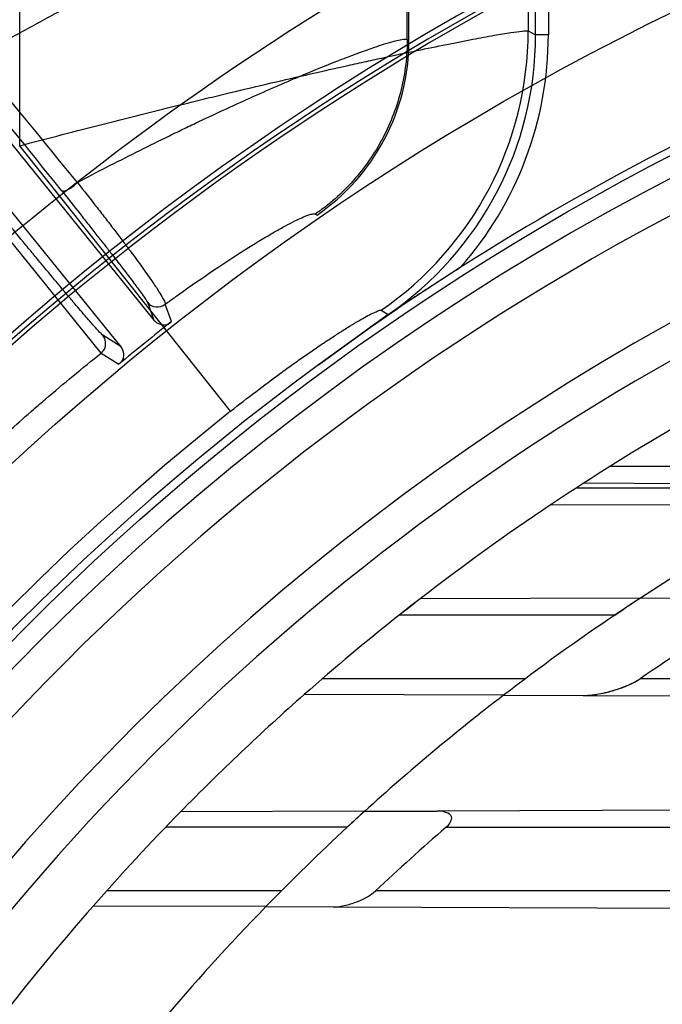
# Model space of a CAD drawing. Header units: millimetres. Extents: x 0 to 297, y 0 to 210.
# Tile 28 of 256: x 147.1398 to 147.2155, y 91.5267 to 91.6427. Entities that reach past the tile are written whole.
import ezdxf

# ---------------------------------------------------------------- set-up
doc = ezdxf.new("R2010")
doc.units = ezdxf.units.MM
doc.header["$LTSCALE"] = 16.335
doc.layers.get('0').update_dxf_attribs({"linetype": 'CONTINUOUS'})
for name, color, linetype in [('01_GLOBAL', 7, 'CONTINUOUS'), ('INTFCLR_144815', 7, 'CONTINUOUS'), ('INTFCLR_72935', 7, 'CONTINUOUS')]:
    doc.layers.add(name, color=color, linetype=linetype)

msp = doc.modelspace()

# ---------------------------------------------------------------- linework, layer by layer
at = {"color": 7, "linetype": 'Continuous'}
msp.add_circle((148.0808034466, 92.1164639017), 1.9, dxfattribs=at)
at = {"color": 9, "linetype": 'Continuous'}
msp.add_arc((148.0808034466, 92.1164639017), 1.8756493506, 182.9674534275, 267.0325465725, dxfattribs=at)
at = {"layer": '01_GLOBAL', "color": 7, "linetype": 'Continuous'}
msp.add_circle((148.0808034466, 92.1164639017), 1.925, dxfattribs=at)
at = {"layer": 'INTFCLR_144815', "color": 9, "linetype": 'Continuous'}
for p, q in [((147.2005891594, 91.64093947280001), (147.2005891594, 91.6707327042)), ((147.2020871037, 91.6707327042), (147.2020871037, 91.64093947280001)), ((147.1997129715, 91.6691542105), (147.1997129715, 91.6414008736)), ((147.185457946, 91.6403952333), (147.185457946, 91.6654916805)), ((147.1397951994, 91.62786214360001), (147.1397951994, 91.6544958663)), ((147.1997129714, 91.6414008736), (147.2005891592, 91.64093947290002)), ((147.1854579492, 91.64039523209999), (147.1856636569, 91.6402869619)), ((147.2020871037, 91.64093947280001), (147.2005891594, 91.64093947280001)), ((147.1646530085, 91.5965938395), (147.1397951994, 91.62786214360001)), ((147.1494058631, 91.60344249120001), (147.1372364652, 91.6184563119)), ((147.1548380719, 91.609419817), (147.1556191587, 91.6073310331)), ((147.1576927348, 91.607152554), (147.1569292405, 91.6091859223)), ((147.1517334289, 91.60418443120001), (147.1496115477, 91.6055363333)), ((147.1494058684, 91.60344249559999), (147.1514768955, 91.60211906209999))]:
    msp.add_line(p, q, dxfattribs=at)
at = {"layer": 'INTFCLR_144815', "color": 6, "linetype": 'Continuous'}
for p, q in [((147.1856636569, 91.6402869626), (147.1856636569, 91.6658645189)), ((147.1126263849, 91.6604226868), (147.1556191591, 91.6073310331)), ((147.1517334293, 91.6041844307), (147.1087391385, 91.6572779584)), ((147.1746297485, 91.6198181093), (147.1748289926, 91.619705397)), ((147.1832226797, 91.60798769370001), (147.1750046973, 91.60206246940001)), ((147.1823904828, 91.60847928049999), (147.1832226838, 91.6079876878)), ((147.15729738, 91.60686431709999), (147.1576927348, 91.607152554)), ((147.1750046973, 91.60206246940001), (147.1811385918, 91.60649309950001)), ((147.1518410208, 91.6024458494), (147.1514768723, 91.6021190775))]:
    msp.add_line(p, q, dxfattribs=at)
at = {"layer": 'INTFCLR_144815', "color": 7, "linetype": 'Continuous'}
for p, q in [((147.1917123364, 91.6135107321), (147.1853168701, 91.6093571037)), ((147.1811385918, 91.60649309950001), (147.1842648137, 91.6086540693)), ((147.1853168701, 91.6093571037), (147.1811385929, 91.6064930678))]:
    msp.add_line(p, q, dxfattribs=at)
at = {"layer": 'INTFCLR_144815', "color": 6, "linetype": 'Continuous'}
for radius in [0.3190566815, 0.3040475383]:
    msp.add_circle((147.3556636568, 91.35632411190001), radius, dxfattribs=at)
for centre, radius, start, end in [((147.3556636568, 91.35632411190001), 0.4398395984, 313.9937911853, 154.5150993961), ((147.3556636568, 91.35632411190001), 0.4217045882, 71.6563998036, 156.0440844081), ((147.3556636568, 91.35632411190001), 0.4149257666, 70.9981667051, 162.0018332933), ((147.3556636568, 91.35632411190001), 0.4107861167, 108.7136429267, 257.7559644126), ((147.3556636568, 91.35632411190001), 0.3305190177, 45.0000000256, 314.9999999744), ((147.3556636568, 91.35632411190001), 0.329927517, 44.99999995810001, 315.0000000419), ((147.3556636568, 91.35632411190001), 0.3294494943, 44.99999997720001, 315.0000000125), ((147.3556636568, 91.35632411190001), 0.305, 100.6326298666, 122.5166912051), ((147.1607022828, 91.6402846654), 0.0249612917, 304.4677850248, 0.0052731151), ((147.3556636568, 91.35632411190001), 0.2978344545, 115.6072723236, 154.3927276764), ((147.3556636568, 91.35632411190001), 0.2828253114, 117.0737153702, 152.9262846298), ((147.3556636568, 91.35632411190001), 0.3195424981, 128.2829108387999, 129.7170891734), ((147.3556636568, 91.35632411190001), 0.305, 126.3221328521, 169.3673701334)]:
    msp.add_arc(centre, radius, start, end, dxfattribs=at)
at = {"layer": 'INTFCLR_144815', "color": 9, "linetype": 'Continuous'}
for centre, radius, start, end in [((147.3556636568, 91.35632411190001), 0.4367478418, 71.617857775, 156.0236179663), ((147.3556636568, 91.35632411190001), 0.4317480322, 71.6178577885, 156.0236179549), ((147.3556636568, 91.35632411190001), 0.4132177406, 70.768222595, 162.2317774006), ((147.3556636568, 91.35632411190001), 0.4082795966, 107.7076787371, 136.2923212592), ((147.3556636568, 91.35632411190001), 0.4080560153, 125.9035433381, 247.5002459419), ((147.3556636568, 91.35632411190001), 0.3393168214, 108.4596803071, 135.5403197), ((147.1596510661, 91.64146229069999), 0.0400620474, 304.5834742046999, 359.9121624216), ((147.160655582, 91.64093338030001), 0.039933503, 304.4104059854, 0.0087414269), ((147.1606528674, 91.6409350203), 0.0414340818, 318.5567637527, 0.006157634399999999), ((141.3464168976, 86.889816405), 7.4866663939, 39.21908673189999, 39.3645649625), ((140.7634723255, 86.5176574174), 8.171936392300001, 38.6595564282, 38.7917728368), ((147.3556636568, 91.35632411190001), 0.3069439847, 128.4841463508, 246.0405071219), ((147.355663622, 91.35632413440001), 0.3681107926, 141.0362107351, 247.5002459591)]:
    msp.add_arc(centre, radius, start, end, dxfattribs=at)
at = {"layer": 'INTFCLR_144815', "color": 7, "linetype": 'Continuous'}
for centre, radius, start, end in [((147.4386129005, 91.22587828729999), 0.4595855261, 122.4948940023, 123.1305035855), ((147.3696963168, 91.3318308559), 0.3331915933, 123.16411911, 123.5987706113), ((147.2714488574, 91.47918257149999), 0.1560894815, 123.6574700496, 123.955696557)]:
    msp.add_arc(centre, radius, start, end, dxfattribs=at)
at = {"layer": 'INTFCLR_144815', "color": 9, "linetype": 'Continuous'}
for points, knots in [([(147.1854579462, 91.6654916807), (147.1852919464, 91.6652909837), (147.184721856, 91.66486904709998), (147.183630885, 91.66416551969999), (147.1820616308, 91.66326596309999), (147.1800581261, 91.6621726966), (147.1781167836, 91.6611497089), (147.1766062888, 91.66036443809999), (147.1756605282, 91.65987554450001), (147.1741198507, 91.65908164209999), (147.1716700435, 91.6578276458), (147.1682275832, 91.65607162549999), (147.1651883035, 91.65451924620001), (147.1629656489, 91.65337976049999), (147.1616429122, 91.652699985), (147.1595874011, 91.6516417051), (147.1564374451, 91.6500117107), (147.1506498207, 91.64698595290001), (147.1454918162, 91.6442392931), (147.1409962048, 91.6418012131), (147.1380786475, 91.6402067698), (147.1359295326, 91.639019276), (147.1345532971, 91.6382532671)], [0, 0, 0, 0, 0.0135269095, 0.0363053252, 0.0676999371, 0.1073082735, 0.1548957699, 0.1816477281, 0.1957285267, 0.2101894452, 0.2716635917, 0.3386621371, 0.4108958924, 0.4489109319, 0.4683845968, 0.488134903, 0.5689847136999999, 0.6525866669, 0.8273217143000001, 0.8724782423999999, 0.9181975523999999, 1, 1, 1, 1]), ([(147.1397951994, 91.62786214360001), (147.1431230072, 91.6287452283), (147.1497535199, 91.630466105), (147.1572197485, 91.6323305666), (147.1621695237, 91.6335341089), (147.1654080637, 91.63431289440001), (147.1693676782, 91.6352497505), (147.1739915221, 91.63631875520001), (147.1777323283, 91.63716261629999), (147.1806228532, 91.63780182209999), (147.1833247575, 91.63839065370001), (147.1864780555, 91.6390626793), (147.1894737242, 91.6396797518), (147.1916685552, 91.6401167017), (147.1935400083, 91.6404805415), (147.1955292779, 91.6408458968), (147.1974797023, 91.64118768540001), (147.1988018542, 91.64134911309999), (147.1994895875, 91.6414400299), (147.1997129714, 91.6414008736)], [0, 0, 0, 0, 0.1680517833, 0.3343508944, 0.37561106, 0.4166890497, 0.4969298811, 0.5742145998, 0.6483305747, 0.6841053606, 0.7187092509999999, 0.7833054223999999, 0.8414738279, 0.8679932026, 0.8925415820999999, 0.9345136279, 0.9668005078, 0.9889304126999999, 1, 1, 1, 1]), ([(147.1465911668, 91.6235414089), (147.1488846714, 91.6247501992), (147.1523370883, 91.6265248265), (147.1564221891, 91.628549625), (147.1587617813, 91.629685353), (147.1620949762, 91.6312814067), (147.1658280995, 91.63301049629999), (147.1694876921, 91.6346306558), (147.1714351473, 91.6354715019), (147.1740092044, 91.63656448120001), (147.1767975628, 91.63770189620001), (147.1794512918, 91.63870736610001), (147.180738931, 91.6391718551), (147.1818215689, 91.63954818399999), (147.1829672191, 91.63992050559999), (147.1841011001, 91.6402447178), (147.1848824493, 91.640400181), (147.1853172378, 91.6404446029), (147.185457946, 91.6403952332)], [0, 0, 0, 0, 0.1830867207, 0.2741106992, 0.3219798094, 0.366746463, 0.5350958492, 0.6124909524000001, 0.6493768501, 0.6848960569, 0.8099805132, 0.8620109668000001, 0.8852863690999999, 0.9066552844, 0.9429263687, 0.9704975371, 0.9894692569, 1, 1, 1, 1]), ([(147.185457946, 91.6403952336), (147.1854565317, 91.63941414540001), (147.1853356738, 91.63742863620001), (147.1848007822, 91.6344678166), (147.1838946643, 91.63155055), (147.1822181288, 91.6278181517), (147.1798695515, 91.62443605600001), (147.1773522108, 91.6219422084), (147.1760102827, 91.6208308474), (147.1752273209, 91.6202386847), (147.1748298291, 91.6199559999), (147.1746297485, 91.6198181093)], [0, 0, 0, 0, 0.1218433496, 0.2463731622, 0.372813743, 0.5002064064, 0.7535677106, 0.8780975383, 0.9394348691, 0.9698221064, 1, 1, 1, 1]), ([(147.1447050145, 91.62259757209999), (147.1447647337, 91.6225310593), (147.1450804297, 91.6225155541), (147.145732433, 91.6228127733), (147.1462699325, 91.62320734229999), (147.1465911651, 91.623541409)], [0, 0, 0, 0, 0.1219200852, 0.3678780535, 1, 1, 1, 1]), ([(147.1447050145, 91.62259757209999), (147.1454406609, 91.6216779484), (147.1465172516, 91.6203276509), (147.1479149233, 91.6185641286), (147.1488836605, 91.6173365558), (147.1497898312, 91.6161827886), (147.1508594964, 91.61481353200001), (147.1518299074, 91.6135602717), (147.1526975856, 91.6124255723), (147.1533613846, 91.61154541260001), (147.1540052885, 91.61068815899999), (147.1545235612, 91.6099325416), (147.154786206, 91.60955686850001), (147.1548380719, 91.609419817)], [0, 0, 0, 0, 0.2124574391, 0.3115516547, 0.4059542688, 0.4945717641, 0.576222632, 0.719414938, 0.7805343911, 0.8338924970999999, 0.9183736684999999, 0.9735637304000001, 1, 1, 1, 1]), ([(147.1465911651, 91.623541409), (147.1473679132, 91.6225585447), (147.1485025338, 91.62111359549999), (147.1499696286, 91.619221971), (147.150983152, 91.61790279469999), (147.1519276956, 91.61666042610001), (147.1530382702, 91.6151822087), (147.1540383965, 91.6138240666), (147.1549217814, 91.6125859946), (147.1555890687, 91.6116210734), (147.1562314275, 91.6106643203), (147.1567051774, 91.6098161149), (147.1569369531, 91.6093498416), (147.1569292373, 91.6091859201)], [0, 0, 0, 0, 0.2119706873, 0.3108578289, 0.4050551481, 0.4934536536, 0.5749301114, 0.7178912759, 0.7788851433, 0.8321616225, 0.9167149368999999, 0.9722328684, 1, 1, 1, 1]), ([(147.1496115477, 91.6055363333), (147.1494747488, 91.605623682), (147.1491313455, 91.6060104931), (147.1486151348, 91.606553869), (147.1480337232, 91.6072182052), (147.1472173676, 91.6081552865), (147.1462966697, 91.6092353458), (147.145269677, 91.61045085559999), (147.1440447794, 91.6119104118), (147.1427360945, 91.6134827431), (147.1415396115, 91.6149291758), (147.140805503, 91.6158192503), (147.1396366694, 91.6172391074), (147.1386569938, 91.6184347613), (147.1378684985, 91.61940015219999)], [0, 0, 0, 0, 0.0267919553, 0.08404309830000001, 0.1245229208, 0.1723029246, 0.2892714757, 0.3587455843, 0.4349835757, 0.6037962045, 0.6964270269, 0.7448446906, 0.7942452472, 1, 1, 1, 1]), ([(147.1569292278, 91.6091859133), (147.1573062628, 91.60946093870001), (147.1580370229, 91.60999019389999), (147.1600973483, 91.61146119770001), (147.1624096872, 91.6130569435), (147.1646877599, 91.61455601), (147.1658976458, 91.6153319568), (147.1674900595, 91.6163351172), (147.169217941, 91.6173786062), (147.1710501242, 91.61840290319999), (147.1723746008, 91.61909040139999), (147.1734560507, 91.61960333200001), (147.1742581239, 91.6198401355), (147.1745470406, 91.6198647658), (147.1746297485, 91.6198181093)], [0, 0, 0, 0, 0.067432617, 0.130372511, 0.3657927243, 0.4733215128, 0.524398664, 0.5734759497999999, 0.7452543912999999, 0.8161023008, 0.8764738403, 0.9615624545, 0.9862789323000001, 1, 1, 1, 1]), ([(147.1548380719, 91.609419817), (147.155076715, 91.60912566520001), (147.1558173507, 91.6087110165), (147.1566309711, 91.6089519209), (147.1569292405, 91.6091859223)], [0, 0, 0, 0, 0.4997862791, 1, 1, 1, 1]), ([(147.1646530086, 91.5965938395), (147.1656285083, 91.59736934), (147.167572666, 91.5988837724), (147.1697873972, 91.60053800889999), (147.1712563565, 91.6016049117), (147.1722117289, 91.6022907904), (147.1733801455, 91.6031151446), (147.174747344, 91.6040563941), (147.1758557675, 91.604799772), (147.1767127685, 91.6053620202), (147.1775112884, 91.60587798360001), (147.178442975, 91.6064652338), (147.179478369, 91.60709515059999), (147.1803758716, 91.60761005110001), (147.181210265, 91.6080743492), (147.181814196, 91.60832168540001), (147.1822778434, 91.60854552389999), (147.1823904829, 91.6084792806)], [0, 0, 0, 0, 0.1745119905, 0.3450780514, 0.3870755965, 0.4287495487, 0.5097709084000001, 0.5873151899, 0.6611871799, 0.6966582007, 0.7308513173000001, 0.7943057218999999, 0.8509718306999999, 0.900219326, 0.9401868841, 0.9817008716, 1, 1, 1, 1]), ([(147.1494058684, 91.60344249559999), (147.1495540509, 91.6035663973), (147.1500456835, 91.6041449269), (147.1499574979, 91.6051083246), (147.1496115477, 91.6055363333)], [0, 0, 0, 0, 0.2597958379, 1, 1, 1, 1]), ([(147.1281881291, 91.58447134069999), (147.1299162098, 91.5861942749), (147.1333997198, 91.5895745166), (147.137855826, 91.5936667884), (147.1410114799, 91.596445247), (147.1445252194, 91.5994735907), (147.1471790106, 91.6016681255), (147.1494058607, 91.60344248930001)], [0, 0, 0, 0, 0.2570855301, 0.5113029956, 0.6373092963, 0.7000274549, 1, 1, 1, 1])]:
    msp.add_open_spline(points, degree=3, knots=knots, dxfattribs=at)
at = {"layer": 'INTFCLR_144815', "color": 6, "linetype": 'Continuous'}
for points, knots in [([(147.1556191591, 91.6073310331), (147.1558122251, 91.6070926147), (147.1563589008, 91.6067304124), (147.1570127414, 91.6067608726), (147.1572973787, 91.6068643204)], [0, 0, 0, 0, 0.5032260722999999, 1, 1, 1, 1]), ([(147.1518410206, 91.60244584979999), (147.1520031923, 91.6027056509), (147.152166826, 91.60334073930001), (147.1519243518, 91.6039486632), (147.1517334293, 91.6041844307)], [0, 0, 0, 0, 0.5023657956, 1, 1, 1, 1])]:
    msp.add_open_spline(points, degree=3, knots=knots, dxfattribs=at)
at = {"layer": 'INTFCLR_72935', "color": 9, "linetype": 'Continuous'}
for p, q in [((147.2400562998, 91.59007411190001), (147.2093306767, 91.59007411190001)), ((147.2359385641, 91.58799203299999), (147.2062170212, 91.58809578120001)), ((147.2054110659, 91.58757411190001), (147.2695151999, 91.58757411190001)), ((147.2024290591, 91.58560900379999), (147.2586775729, 91.5854126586)), ((147.2129391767, 91.5745759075), (147.1869683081, 91.5744852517)), ((147.2099239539, 91.57257411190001), (147.1845252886, 91.57257411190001)), ((147.1993704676, 91.5650741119), (147.1754531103, 91.5650741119)), ((147.3041472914, 91.5650741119), (147.2128953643, 91.5650741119)), ((147.196805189, 91.5631286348), (147.1733168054, 91.5632106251)), ((147.2061805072, 91.5630959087), (147.263039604, 91.56289743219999)), ((147.1804446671, 91.5494624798), (147.1587392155, 91.5493867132)), ((147.237884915, 91.5496629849), (147.1889727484, 91.5494922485)), ((147.1783854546, 91.5475741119), (147.1569783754, 91.5475741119)), ((147.1900432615, 91.5475741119), (147.2537036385, 91.5475741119)), ((147.1706229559, 91.54007411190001), (147.1500223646, 91.54007411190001)), ((147.2400102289, 91.54007411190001), (147.1817101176, 91.54007411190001)), ((147.1688062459, 91.53822637), (147.1484485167, 91.5382974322)), ((147.176718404, 91.53819875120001), (147.220648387, 91.53804540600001))]:
    msp.add_line(p, q, dxfattribs=at)
at = {"layer": 'INTFCLR_72935', "color": 7, "linetype": 'Continuous'}
for p, q in [((147.1853011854, 91.5731858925), (147.1863735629, 91.5740242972)), ((147.1852978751, 91.57318329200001), (147.1845252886, 91.57257411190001)), ((147.2099239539, 91.57257411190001), (147.2108478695, 91.57319391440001)), ((147.2061805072, 91.5630959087), (147.2077550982, 91.56323405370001)), ((147.179059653, 91.5481968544), (147.1783854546, 91.5475741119))]:
    msp.add_line(p, q, dxfattribs=at)
at = {"layer": 'INTFCLR_72935', "color": 6, "linetype": 'Continuous'}
for p, q in [((147.2129391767, 91.5745759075), (147.2235661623, 91.5746130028)), ((147.196805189, 91.5631286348), (147.2061805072, 91.5630959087)), ((147.1804446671, 91.5494624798), (147.1889727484, 91.5494922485)), ((147.1688062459, 91.53822637), (147.176718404, 91.53819875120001))]:
    msp.add_line(p, q, dxfattribs=at)
for centre, radius, start, end in [((147.3556636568, 91.35632411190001), 0.3017258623, 90, 270.0000000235), ((147.3556636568, 91.35632411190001), 0.2867456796, 90, 270.0000000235), ((147.3556636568, 91.35632411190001), 0.2757760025, 120.0328200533, 123.7554123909), ((147.3556636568, 91.35632411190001), 0.2757760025, 128.3577852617, 131.3924968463), ((147.3556636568, 91.35632411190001), 0.2607760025, 123.9776385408, 127.5299422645), ((147.3545870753, 91.35638400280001), 0.2522461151, 121.0119110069, 124.1748372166), ((147.3556636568, 91.35632411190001), 0.2757760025, 135.5673519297, 138.7108679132), ((147.3556636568, 91.35632411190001), 0.2607760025, 132.8288179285, 135.7698571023), ((147.3545973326, 91.3563609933), 0.2522706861, 130.714608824, 133.2611117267)]:
    msp.add_arc(centre, radius, start, end, dxfattribs=at)
at = {"layer": 'INTFCLR_72935', "color": 9, "linetype": 'Continuous'}
for radius, start, end in [(0.2607760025, 89.99999997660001, 123.1824438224), (0.2757760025, 123.7554123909, 127.7133577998), (0.2107755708, 90.00000000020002, 157.5066823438), (0.2757760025, 131.3924968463, 135.5673519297), (0.2607760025, 127.5299422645, 132.2149436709), (0.2757760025, 138.7108679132, 142.4725577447), (0.2607760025, 135.7698571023, 139.8764540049)]:
    msp.add_arc((147.3556636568, 91.35632411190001), radius, start, end, dxfattribs=at)
at = {"layer": 'INTFCLR_72935', "color": 7, "linetype": 'Continuous'}
for centre, radius, start, end in [((147.3556636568, 91.35632411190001), 0.2757760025, 127.7133577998, 128.3577852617), ((147.3142322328, 91.4095484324), 0.2083272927, 127.6534892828, 128.0843184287), ((147.3556636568, 91.35632411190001), 0.2607760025, 123.1824438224, 123.9776385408), ((147.4362087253, 91.2350593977), 0.4063526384, 123.4770578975, 123.6827755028), ((147.2773180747, 91.475409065), 0.1182315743, 122.9915453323, 123.6897270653), ((147.3556636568, 91.35632411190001), 0.2607760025, 132.2149436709, 132.8288179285), ((147.3348728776, 91.3790714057), 0.2299591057, 132.1865294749, 132.5329747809)]:
    msp.add_arc(centre, radius, start, end, dxfattribs=at)
for points, knots in [([(147.2061812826, 91.5630947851), (147.2067962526, 91.563089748), (147.2081116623, 91.56325463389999), (147.2099490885, 91.5637142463), (147.2115823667, 91.56432820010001), (147.2125107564, 91.56481115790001), (147.2128958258, 91.5650738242)], [0, 0, 0, 0, 0.2608985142, 0.5585785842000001, 0.802255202, 1, 1, 1, 1]), ([(147.2087094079, 91.56342012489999), (147.2091857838, 91.56352830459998), (147.2106345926, 91.563929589), (147.2120433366, 91.56452069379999), (147.2128953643, 91.5650741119)], [0, 0, 0, 0, 0.3246982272, 1, 1, 1, 1])]:
    msp.add_open_spline(points, degree=3, knots=knots, dxfattribs=at)
at = {"layer": 'INTFCLR_72935', "color": 6, "linetype": 'Continuous'}
for points, knots in [([(147.1900432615, 91.5475741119), (147.1903919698, 91.5478742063), (147.1912977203, 91.54915031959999), (147.1895904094, 91.5494944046), (147.1889727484, 91.5494922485)], [0, 0, 0, 0, 0.4268801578, 1, 1, 1, 1]), ([(147.1652771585, 91.41612921), (147.1658641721, 91.4179200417), (147.1670910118, 91.4214846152), (147.1690878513, 91.4267747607), (147.1712395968, 91.43200378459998), (147.1735443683, 91.4371671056), (147.1760001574, 91.4422602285), (147.1786048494, 91.44727876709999), (147.1813561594, 91.4522183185), (147.1842517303, 91.4570746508), (147.1872890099, 91.4618434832), (147.1904654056, 91.4665207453), (147.1937781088, 91.471102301), (147.1972242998, 91.4755842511), (147.2008009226, 91.4799626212), (147.2045049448, 91.4842336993), (147.2083330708, 91.48839368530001), (147.2122820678, 91.4924390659), (147.2163484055, 91.4963662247), (147.2205286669, 91.5001718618), (147.2248190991, 91.5038525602), (147.229216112, 91.5074052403), (147.2337157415, 91.51082669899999), (147.2383142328, 91.5141140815), (147.2430074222, 91.5172644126), (147.2477913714, 91.5202750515), (147.2526617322, 91.5231432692), (147.2576144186, 91.525866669), (147.2626450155, 91.5284428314), (147.2677492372, 91.5308695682), (147.2729225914, 91.53314475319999), (147.2781606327, 91.5352664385), (147.2834588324, 91.53723279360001), (147.288812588, 91.5390421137), (147.2942172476, 91.5406928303), (147.299668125, 91.54218351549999), (147.305160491, 91.5435128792), (147.3106895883, 91.5446797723), (147.3162506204, 91.5456831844), (147.3218387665, 91.54652224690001), (147.3274491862, 91.5471962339), (147.3330770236, 91.5477045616), (147.3387173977, 91.5480467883), (147.344365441, 91.548222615), (147.3500161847, 91.5482318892), (147.3537820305, 91.5481270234), (147.3556636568, 91.5480468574)], [0, 0, 0, 0, 0.0227356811, 0.0454710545, 0.0682062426, 0.09094098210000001, 0.1136756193, 0.1364096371, 0.1591436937, 0.1818769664, 0.2046103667, 0.2273428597, 0.2500755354, 0.2728072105, 0.2955391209, 0.3182699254, 0.3410011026, 0.3637310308, 0.3864614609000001, 0.4091905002, 0.4319201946, 0.4546483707, 0.4773773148, 0.5001046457, 0.5228327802, 0.5455591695, 0.5682859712, 0.5910108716, 0.6137361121, 0.6364602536, 0.6591836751, 0.681906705, 0.7046293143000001, 0.7273515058, 0.750073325, 0.77279473, 0.7955158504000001, 0.8182366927, 0.8409573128, 0.8636777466, 0.886398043, 0.9091183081, 0.9318386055, 0.9545589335, 0.9772794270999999, 1, 1, 1, 1]), ([(147.3556636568, 91.1700296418), (147.3519489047, 91.1698772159), (147.3445083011, 91.16979529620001), (147.3333629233, 91.17033944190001), (147.3222499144, 91.1715529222), (147.3111744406, 91.17344031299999), (147.3002016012, 91.17600164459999), (147.2895689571, 91.1791731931), (147.279170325, 91.18295487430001), (147.2690097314, 91.18734326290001), (147.258965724, 91.1924206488), (147.2492481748, 91.1980942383), (147.2398964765, 91.2043398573), (147.2309416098, 91.21113462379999), (147.2224164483, 91.2184532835), (147.2143486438, 91.2262709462), (147.2067693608, 91.23455599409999), (147.199704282, 91.2432800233), (147.193182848, 91.2524042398), (147.1872238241, 91.261899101), (147.1818460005, 91.2717340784), (147.1770698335, 91.2818714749), (147.1729141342, 91.2922682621), (147.1693908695, 91.3028904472), (147.1665102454, 91.3137052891), (147.164282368, 91.3246756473), (147.1627159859, 91.3357598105), (147.1618171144, 91.3469129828), (147.1615882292, 91.3580884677), (147.162028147, 91.3692467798), (147.1631333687, 91.3803511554), (147.1648997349, 91.39136845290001), (147.1673209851, 91.4022605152), (147.170388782, 91.412989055), (147.1740913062, 91.42351266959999), (147.1784135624, 91.4337900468), (147.1833376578, 91.4437829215), (147.1888467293, 91.4534604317), (147.1949185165, 91.46278492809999), (147.2015303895, 91.4717240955), (147.2086572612, 91.4802474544), (147.2162802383, 91.4883329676), (147.2243662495, 91.4959450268), (147.2328909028, 91.5030623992), (147.2418193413, 91.50965680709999), (147.2511217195, 91.5157059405), (147.2607607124, 91.52118737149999), (147.270692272, 91.5260785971), (147.280677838, 91.5302797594), (147.2904019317, 91.5337278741), (147.2994319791, 91.53639658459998), (147.3076071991, 91.5383917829), (147.3148890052, 91.5398469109), (147.3218052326, 91.5409617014), (147.3289541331, 91.5418465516), (147.336902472, 91.5425060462), (147.3459080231, 91.5428449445), (147.3522700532, 91.5427578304), (147.3556636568, 91.542618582)], [0, 0, 0, 0, 0.0185657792, 0.0371317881, 0.0556907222, 0.0743562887, 0.09320238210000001, 0.1119235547, 0.1297297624, 0.1484268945, 0.1671582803, 0.1858963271, 0.2045840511, 0.2232805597, 0.2419956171, 0.2606571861, 0.279345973, 0.2980347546, 0.3166822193, 0.3353169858, 0.3539795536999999, 0.37262367, 0.3912431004, 0.4098577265, 0.4284753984, 0.447098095, 0.4657246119, 0.4843422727, 0.5029402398, 0.5215093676, 0.5400730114, 0.5586323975, 0.5771953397, 0.5957586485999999, 0.6143210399, 0.632871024, 0.6514010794, 0.6699183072, 0.6884459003, 0.706933, 0.7254083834, 0.7438943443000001, 0.7623915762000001, 0.7808313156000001, 0.7993174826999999, 0.8177867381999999, 0.836209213, 0.8546573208, 0.8730372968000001, 0.8902751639, 0.9061519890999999, 0.920037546, 0.9322836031, 0.9432240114, 0.9550134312, 0.9682465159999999, 0.9830392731, 1, 1, 1, 1]), ([(147.176718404, 91.53819875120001), (147.1772203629, 91.5381969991), (147.1782554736, 91.53835451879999), (147.1799666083, 91.5389147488), (147.1811490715, 91.5395461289), (147.1817101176, 91.54007411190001)], [0, 0, 0, 0, 0.2781476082, 0.5730971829, 1, 1, 1, 1])]:
    msp.add_open_spline(points, degree=3, knots=knots, dxfattribs=at)

doc.saveas('drawing.dxf')
